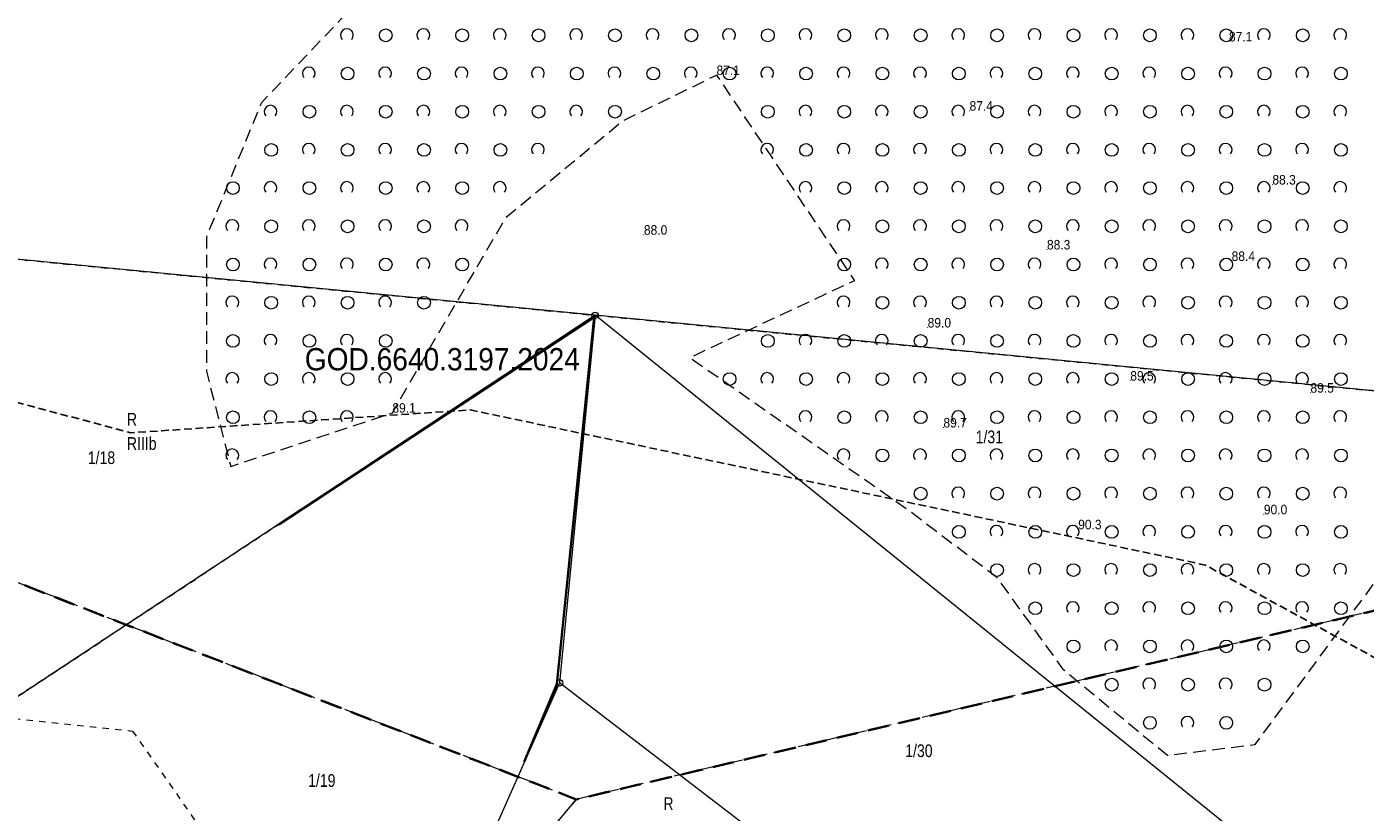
# Model space of a CAD drawing. Header units: metres. Extents: x 6540907 to 6541833, y 5893434 to 5894895.
# Tile 126 of 256: x 6541266 to 6541371, y 5894140 to 5894201. Entities that reach past the tile are written whole.
import ezdxf
from ezdxf.enums import TextEntityAlignment as Align

# ---------------------------------------------------------------- set-up
doc = ezdxf.new("R2010")
doc.units = ezdxf.units.M
doc.header["$MEASUREMENT"] = 0
for name, pattern in [('1.0_0.5', [1.5, 1, -0.5]), ('1.5_1.0', [2.5, 1.5, -1]), ('2', [0.9, 0.6, -0.3]), ('219-500', [0, 0]), ('egkk-500', [2, 1.5, -0.5]), ('egug-500', [1, 0.5, -0.5])]:
    doc.linetypes.add(name, pattern=pattern)
doc.layers.get('0').update_dxf_attribs({"color": 2, "linetype": 'CONTINUOUS', "lineweight": 5})
for name, color, linetype, lineweight in [('202-punkt graniczny', 251, 'CONTINUOUS', 9), ('209-oznaczenie konturu klasyfikacyjnego', 251, 'CONTINUOUS', 9), ('210-oznaczenie konturu użytku gruntowego', 251, 'CONTINUOUS', 9), ('211-numer działki ewidencyjnej', 156, 'CONTINUOUS', 9), ('216-obręb ewidencyjny', 251, 'CONTINUOUS', 9), ('217-kontur klasyfikacyjny', 251, 'CONTINUOUS', 9), ('218-kontur użytku gruntowego', 251, 'CONTINUOUS', 9), ('219-działka ewidencyjna', 152, 'CONTINUOUS', 18), ('ogrodzenie trwałe', 251, 'CONTINUOUS', 9), ('pikieta naturalna', 251, 'CONTINUOUS', 9), ('pikieta naturalna-Atr2', 251, 'CONTINUOUS', 9), ('zadrzewienie  zakrzewienie', 252, 'CONTINUOUS', 15), ('Zakres', 252, 'CONTINUOUS', 15), ('Zakres-Atr18', 252, 'CONTINUOUS', 15)]:
    doc.layers.add(name, color=color, linetype=linetype, lineweight=lineweight)
doc.styles.get("Standard").update_dxf_attribs({"font": 'Arial', "width": 0.75})
doc.linetypes.add('902-500', pattern='A,3.75,0,[1,ksztalty.shx,S=0.5,R=0,X=0,Y=0],3.75', length=7.5)

# ---------------------------------------------------------------- blocks, each defined once
blk = doc.blocks.new('202')
at = {"color": 0, "linetype": 'Continuous', "lineweight": 0}
blk.add_circle((0, 0), 0.25, dxfattribs=at)
blk = doc.blocks.new('PW01')
at = {"linetype": 'Continuous', "lineweight": 13}
h = blk.add_hatch(color=0, dxfattribs=at)
edge = h.paths.add_edge_path()
edge.add_arc((0, 0), 0.045, 0, 360)
blk = doc.blocks.new('OTZK1')
at = {"color": 0, "linetype": 'Continuous'}
blk.add_circle((0, 0), 0.5, dxfattribs=at)
blk = doc.blocks.new('OTZK2')
at = {"color": 0, "linetype": 'Continuous'}
blk.add_arc((0, 0), 0.5, 318.85, 221.162, dxfattribs=at)

msp = doc.modelspace()

# ---------------------------------------------------------------- linework, layer by layer
at = {"layer": '216-obręb ewidencyjny', "linetype": '1.5_1.0', "lineweight": 35, "flags": 128}
for points in [[(6540907.06, 5893988), (6540917.97, 5893998.72), (6540919.14, 5894000.04), (6540986.55, 5894049.99), (6541000.71, 5894071.73), (6541018.98, 5894099.71), (6541073.42, 5894137.05), (6541168.23, 5894186.97), (6541196.88, 5894188.55), (6541244.66, 5894165.71), (6541308.83, 5894140.8), (6541372.49, 5894155.85), (6541415.18, 5894143.39), (6541528.91, 5894053.47), (6541669.76, 5893991.01), (6541682.61, 5893968.09)], [(6541682.61, 5893968.09), (6541669.76, 5893991.01), (6541528.91, 5894053.47), (6541415.18, 5894143.39), (6541372.49, 5894155.85), (6541308.83, 5894140.8), (6541244.66, 5894165.71), (6541196.88, 5894188.55), (6541168.23, 5894186.97), (6541073.42, 5894137.05), (6541018.98, 5894099.71), (6541000.71, 5894071.73), (6540986.55, 5894049.99), (6540919.14, 5894000.04), (6540917.97, 5893998.72), (6540907.06, 5893988)]]:
    msp.add_lwpolyline(points, dxfattribs=at)
at = {"layer": '217-kontur klasyfikacyjny', "linetype": 'egkk-500', "lineweight": 18, "flags": 128}
for points in [[(6541308.83, 5894140.8), (6541244.66, 5894165.71)], [(6541372.49, 5894155.85), (6541308.83, 5894140.8)], [(6541267.47, 5894091.36), (6541308.83, 5894140.8)], [(6541308.83, 5894140.8), (6541267.47, 5894091.36)]]:
    msp.add_lwpolyline(points, dxfattribs=at)
at = {"layer": '218-kontur użytku gruntowego', "linetype": 'egug-500', "lineweight": 18, "flags": 128}
for points in [[(6541310.32, 5894178.82), (6541248.61, 5894184.8)], [(6541248.61, 5894184.8), (6541310.32, 5894178.82)], [(6541262.68, 5894147.36), (6541310.32, 5894178.82)], [(6541310.32, 5894178.82), (6541262.68, 5894147.36)], [(6541310.32, 5894178.82), (6541382.26, 5894171.84)], [(6541382.26, 5894171.84), (6541310.32, 5894178.82)], [(6541262.68, 5894147.36), (6541273.99, 5894146.16)], [(6541273.99, 5894146.16), (6541280.97, 5894136.2)]]:
    msp.add_lwpolyline(points, dxfattribs=at)
at = {"layer": '219-działka ewidencyjna', "linetype": '219-500', "lineweight": 18, "flags": 128}
for points in [[(6541310.32, 5894178.82), (6541248.61, 5894184.8)], [(6541310.32, 5894178.82), (6541256.68, 5894143.4)], [(6541310.32, 5894178.82), (6541307.53, 5894149.95)], [(6541361.42, 5894137.56), (6541310.32, 5894178.82)], [(6541382.26, 5894171.84), (6541310.32, 5894178.82)], [(6541307.53, 5894149.95), (6541296.77, 5894125.69)], [(6541347.74, 5894119.07), (6541307.53, 5894149.95)]]:
    msp.add_lwpolyline(points, dxfattribs=at)
at = {"layer": 'ogrodzenie trwałe', "linetype": '902-500', "lineweight": 35, "flags": 128}
msp.add_lwpolyline([(6541304.75, 5894143.74), (6541307.32, 5894149.86), (6541310.23, 5894178.68), (6541285.48, 5894162.38)], dxfattribs=at)
at = {"layer": 'zadrzewienie  zakrzewienie', "linetype": '1.0_0.5', "lineweight": 18, "flags": 128}
msp.add_lwpolyline([(6541385.04, 5894176.09), (6541397.86, 5894176.57), (6541397.24, 5894167.57), (6541389.94, 5894164.04), (6541387.78, 5894154.3), (6541397.41, 5894148.23), (6541401.22, 5894133.45), (6541404.59, 5894132.73), (6541412.06, 5894164.94), (6541412.25, 5894178.07), (6541406.79, 5894191.01), (6541397.3, 5894199.83), (6541384.17, 5894202.7), (6541314.01, 5894209.7), (6541301.93, 5894208.45), (6541291.87, 5894203.66), (6541284.11, 5894195.51), (6541279.79, 5894184.97), (6541279.79, 5894174.43), (6541281.71, 5894166.95), (6541294.4, 5894171.17), (6541303.31, 5894186.5), (6541312.47, 5894194.09), (6541319.85, 5894197.69), (6541323.72, 5894191.92), (6541330.69, 5894181.54), (6541317.77, 5894175.5), (6541334.81, 5894163.61), (6541341.83, 5894158.27), (6541347.03, 5894151.05), (6541355.26, 5894144.26), (6541362.14, 5894145.11)], close=True, dxfattribs=at)
at = {"layer": 'Zakres', "linetype": '2', "lineweight": 25, "flags": 128}
msp.add_lwpolyline([(6540930.81, 5894139), (6540952.62, 5894104.36), (6541020.61, 5894149.9), (6541060.25, 5894156.89), (6541133.37, 5894078.64), (6541132.66, 5893993.65), (6541235.67, 5894032.2), (6541230.54, 5894073.89), (6541183.33, 5894098.86), (6541196.93, 5894167.6), (6541212.33, 5894173.37), (6541232.27, 5894180.69), (6541273.87, 5894169.59), (6541300.52, 5894171.39), (6541358.25, 5894159.2), (6541525.85, 5894067.41), (6541649.47, 5894053.45), (6541682.61, 5894090.49)], dxfattribs=at)

# ---------------------------------------------------------------- block references
at = {"layer": '202-punkt graniczny', "linetype": 'Continuous', "lineweight": 18}
for p in [(6541310.32, 5894178.82), (6541307.53, 5894149.95)]:
    msp.add_blockref('202', p, dxfattribs=at)
at = {"layer": 'pikieta naturalna', "linetype": 'Continuous', "lineweight": 13}
for p in [(6541360.09, 5894200.33), (6541319.85, 5894197.69), (6541339.72, 5894194.89), (6541363.5, 5894189.09), (6541314.15, 5894185.15), (6541345.8, 5894183.99), (6541360.3, 5894183.09), (6541336.43, 5894177.86), (6541352.34, 5894173.69), (6541366.49, 5894172.74), (6541294.4, 5894171.17), (6541337.67, 5894170.01), (6541362.83, 5894163.19), (6541348.25, 5894162.01)]:
    msp.add_blockref('PW01', p, dxfattribs=at)
at = {"layer": 'zadrzewienie  zakrzewienie', "linetype": 'Continuous', "lineweight": 18}
for name, p in [('OTZK2', (6541290.83, 5894200.82)), ('OTZK1', (6541293.88, 5894200.81)), ('OTZK2', (6541296.83, 5894200.82)), ('OTZK1', (6541299.88, 5894200.81)), ('OTZK2', (6541302.83, 5894200.82)), ('OTZK1', (6541305.88, 5894200.81)), ('OTZK2', (6541308.83, 5894200.82)), ('OTZK1', (6541311.88, 5894200.81)), ('OTZK2', (6541314.83, 5894200.82)), ('OTZK1', (6541317.88, 5894200.81)), ('OTZK2', (6541320.83, 5894200.82)), ('OTZK1', (6541323.88, 5894200.81)), ('OTZK2', (6541326.83, 5894200.82)), ('OTZK1', (6541329.88, 5894200.81)), ('OTZK2', (6541332.83, 5894200.82)), ('OTZK1', (6541335.88, 5894200.81)), ('OTZK2', (6541338.83, 5894200.82)), ('OTZK1', (6541341.88, 5894200.81)), ('OTZK2', (6541344.83, 5894200.82)), ('OTZK1', (6541347.88, 5894200.81)), ('OTZK2', (6541350.83, 5894200.82)), ('OTZK1', (6541353.88, 5894200.81)), ('OTZK2', (6541356.83, 5894200.82)), ('OTZK1', (6541359.88, 5894200.81)), ('OTZK2', (6541362.83, 5894200.82)), ('OTZK1', (6541365.88, 5894200.81)), ('OTZK2', (6541368.83, 5894200.82)), ('OTZK2', (6541287.83, 5894197.82)), ('OTZK1', (6541290.88, 5894197.81)), ('OTZK2', (6541293.83, 5894197.82)), ('OTZK1', (6541296.88, 5894197.81)), ('OTZK2', (6541299.83, 5894197.82)), ('OTZK1', (6541302.88, 5894197.81)), ('OTZK2', (6541305.83, 5894197.82)), ('OTZK1', (6541308.88, 5894197.81)), ('OTZK2', (6541311.83, 5894197.82)), ('OTZK1', (6541314.88, 5894197.81)), ('OTZK2', (6541317.83, 5894197.82)), ('OTZK1', (6541320.88, 5894197.81)), ('OTZK2', (6541323.83, 5894197.82)), ('OTZK1', (6541326.88, 5894197.81)), ('OTZK2', (6541329.83, 5894197.82)), ('OTZK1', (6541332.88, 5894197.81)), ('OTZK2', (6541335.83, 5894197.82)), ('OTZK1', (6541338.88, 5894197.81)), ('OTZK2', (6541341.83, 5894197.82)), ('OTZK1', (6541344.88, 5894197.81)), ('OTZK2', (6541347.83, 5894197.82)), ('OTZK1', (6541350.88, 5894197.81)), ('OTZK2', (6541353.83, 5894197.82)), ('OTZK1', (6541356.88, 5894197.81)), ('OTZK2', (6541359.83, 5894197.82)), ('OTZK1', (6541362.88, 5894197.81)), ('OTZK2', (6541365.83, 5894197.82)), ('OTZK1', (6541368.88, 5894197.81)), ('OTZK2', (6541284.83, 5894194.82)), ('OTZK1', (6541287.88, 5894194.81)), ('OTZK2', (6541290.83, 5894194.82)), ('OTZK1', (6541293.88, 5894194.81)), ('OTZK2', (6541296.83, 5894194.82)), ('OTZK1', (6541299.88, 5894194.81)), ('OTZK2', (6541302.83, 5894194.82)), ('OTZK1', (6541305.88, 5894194.81)), ('OTZK2', (6541308.83, 5894194.82)), ('OTZK1', (6541311.88, 5894194.81)), ('OTZK1', (6541323.88, 5894194.81)), ('OTZK2', (6541326.83, 5894194.82)), ('OTZK1', (6541329.88, 5894194.81)), ('OTZK2', (6541332.83, 5894194.82)), ('OTZK1', (6541335.88, 5894194.81)), ('OTZK2', (6541338.83, 5894194.82)), ('OTZK1', (6541341.88, 5894194.81)), ('OTZK2', (6541344.83, 5894194.82)), ('OTZK1', (6541347.88, 5894194.81)), ('OTZK2', (6541350.83, 5894194.82)), ('OTZK1', (6541353.88, 5894194.81)), ('OTZK2', (6541356.83, 5894194.82)), ('OTZK1', (6541359.88, 5894194.81)), ('OTZK2', (6541362.83, 5894194.82)), ('OTZK1', (6541365.88, 5894194.81)), ('OTZK2', (6541368.83, 5894194.82)), ('OTZK1', (6541284.88, 5894191.81)), ('OTZK2', (6541287.83, 5894191.82)), ('OTZK1', (6541290.88, 5894191.81)), ('OTZK2', (6541293.83, 5894191.82)), ('OTZK1', (6541296.88, 5894191.81)), ('OTZK2', (6541299.83, 5894191.82)), ('OTZK1', (6541302.88, 5894191.81)), ('OTZK2', (6541305.83, 5894191.82)), ('OTZK2', (6541323.83, 5894191.82)), ('OTZK1', (6541326.88, 5894191.81)), ('OTZK2', (6541329.83, 5894191.82)), ('OTZK1', (6541332.88, 5894191.81)), ('OTZK2', (6541335.83, 5894191.82)), ('OTZK1', (6541338.88, 5894191.81)), ('OTZK2', (6541341.83, 5894191.82)), ('OTZK1', (6541344.88, 5894191.81)), ('OTZK2', (6541347.83, 5894191.82)), ('OTZK1', (6541350.88, 5894191.81)), ('OTZK2', (6541353.83, 5894191.82)), ('OTZK1', (6541356.88, 5894191.81)), ('OTZK2', (6541359.83, 5894191.82)), ('OTZK1', (6541362.88, 5894191.81)), ('OTZK2', (6541365.83, 5894191.82)), ('OTZK1', (6541368.88, 5894191.81)), ('OTZK1', (6541281.88, 5894188.81)), ('OTZK2', (6541284.83, 5894188.82)), ('OTZK1', (6541287.88, 5894188.81)), ('OTZK2', (6541290.83, 5894188.82)), ('OTZK1', (6541293.88, 5894188.81)), ('OTZK2', (6541296.83, 5894188.82)), ('OTZK1', (6541299.88, 5894188.81)), ('OTZK2', (6541302.83, 5894188.82)), ('OTZK2', (6541326.83, 5894188.82)), ('OTZK1', (6541329.88, 5894188.81)), ('OTZK2', (6541332.83, 5894188.82)), ('OTZK1', (6541335.88, 5894188.81)), ('OTZK2', (6541338.83, 5894188.82)), ('OTZK1', (6541341.88, 5894188.81)), ('OTZK2', (6541344.83, 5894188.82)), ('OTZK1', (6541347.88, 5894188.81)), ('OTZK2', (6541350.83, 5894188.82)), ('OTZK1', (6541353.88, 5894188.81)), ('OTZK2', (6541356.83, 5894188.82)), ('OTZK1', (6541359.88, 5894188.81)), ('OTZK2', (6541362.83, 5894188.82)), ('OTZK1', (6541365.88, 5894188.81)), ('OTZK2', (6541368.83, 5894188.82)), ('OTZK2', (6541281.83, 5894185.82)), ('OTZK2', (6541287.83, 5894185.82)), ('OTZK2', (6541293.83, 5894185.82)), ('OTZK2', (6541299.83, 5894185.82)), ('OTZK2', (6541329.83, 5894185.82)), ('OTZK2', (6541335.83, 5894185.82)), ('OTZK2', (6541341.83, 5894185.82)), ('OTZK2', (6541347.83, 5894185.82)), ('OTZK2', (6541353.83, 5894185.82)), ('OTZK2', (6541359.83, 5894185.82)), ('OTZK2', (6541365.83, 5894185.82)), ('OTZK1', (6541284.88, 5894185.81)), ('OTZK1', (6541290.88, 5894185.81)), ('OTZK1', (6541296.88, 5894185.81)), ('OTZK1', (6541332.88, 5894185.81)), ('OTZK1', (6541338.88, 5894185.81)), ('OTZK1', (6541344.88, 5894185.81)), ('OTZK1', (6541350.88, 5894185.81)), ('OTZK1', (6541356.88, 5894185.81)), ('OTZK1', (6541362.88, 5894185.81)), ('OTZK1', (6541368.88, 5894185.81)), ('OTZK1', (6541281.88, 5894182.81)), ('OTZK2', (6541284.83, 5894182.82)), ('OTZK1', (6541287.88, 5894182.81)), ('OTZK2', (6541290.83, 5894182.82)), ('OTZK1', (6541293.88, 5894182.81)), ('OTZK2', (6541296.83, 5894182.82)), ('OTZK1', (6541299.88, 5894182.81)), ('OTZK1', (6541329.88, 5894182.81)), ('OTZK2', (6541332.83, 5894182.82)), ('OTZK1', (6541335.88, 5894182.81)), ('OTZK2', (6541338.83, 5894182.82)), ('OTZK1', (6541341.88, 5894182.81)), ('OTZK2', (6541344.83, 5894182.82)), ('OTZK1', (6541347.88, 5894182.81)), ('OTZK2', (6541350.83, 5894182.82)), ('OTZK1', (6541353.88, 5894182.81)), ('OTZK2', (6541356.83, 5894182.82)), ('OTZK1', (6541359.88, 5894182.81)), ('OTZK2', (6541362.83, 5894182.82)), ('OTZK1', (6541365.88, 5894182.81)), ('OTZK2', (6541368.83, 5894182.82)), ('OTZK2', (6541281.83, 5894179.82)), ('OTZK1', (6541284.88, 5894179.81)), ('OTZK2', (6541287.83, 5894179.82)), ('OTZK1', (6541290.88, 5894179.81)), ('OTZK2', (6541293.83, 5894179.82)), ('OTZK1', (6541296.88, 5894179.81)), ('OTZK2', (6541329.83, 5894179.82)), ('OTZK1', (6541332.88, 5894179.81)), ('OTZK2', (6541335.83, 5894179.82)), ('OTZK1', (6541338.88, 5894179.81)), ('OTZK2', (6541341.83, 5894179.82)), ('OTZK1', (6541344.88, 5894179.81)), ('OTZK2', (6541347.83, 5894179.82)), ('OTZK1', (6541350.88, 5894179.81)), ('OTZK2', (6541353.83, 5894179.82)), ('OTZK1', (6541356.88, 5894179.81)), ('OTZK2', (6541359.83, 5894179.82)), ('OTZK1', (6541362.88, 5894179.81)), ('OTZK2', (6541365.83, 5894179.82)), ('OTZK1', (6541368.88, 5894179.81)), ('OTZK1', (6541281.88, 5894176.81)), ('OTZK2', (6541284.83, 5894176.82)), ('OTZK1', (6541287.88, 5894176.81)), ('OTZK2', (6541290.83, 5894176.82)), ('OTZK1', (6541293.88, 5894176.81)), ('OTZK1', (6541323.88, 5894176.81)), ('OTZK2', (6541326.83, 5894176.82)), ('OTZK1', (6541329.88, 5894176.81)), ('OTZK2', (6541332.83, 5894176.82)), ('OTZK1', (6541335.88, 5894176.81)), ('OTZK2', (6541338.83, 5894176.82)), ('OTZK1', (6541341.88, 5894176.81)), ('OTZK2', (6541344.83, 5894176.82)), ('OTZK1', (6541347.88, 5894176.81)), ('OTZK2', (6541350.83, 5894176.82)), ('OTZK1', (6541353.88, 5894176.81)), ('OTZK2', (6541356.83, 5894176.82)), ('OTZK1', (6541359.88, 5894176.81)), ('OTZK2', (6541362.83, 5894176.82)), ('OTZK1', (6541365.88, 5894176.81)), ('OTZK2', (6541368.83, 5894176.82)), ('OTZK2', (6541281.83, 5894173.82)), ('OTZK1', (6541284.88, 5894173.81)), ('OTZK2', (6541287.83, 5894173.82)), ('OTZK1', (6541290.88, 5894173.81)), ('OTZK2', (6541293.83, 5894173.82)), ('OTZK1', (6541320.88, 5894173.81)), ('OTZK2', (6541323.83, 5894173.82)), ('OTZK1', (6541326.88, 5894173.81)), ('OTZK2', (6541329.83, 5894173.82)), ('OTZK1', (6541332.88, 5894173.81)), ('OTZK2', (6541335.83, 5894173.82)), ('OTZK1', (6541338.88, 5894173.81)), ('OTZK2', (6541341.83, 5894173.82)), ('OTZK1', (6541344.88, 5894173.81)), ('OTZK2', (6541347.83, 5894173.82)), ('OTZK1', (6541350.88, 5894173.81)), ('OTZK2', (6541353.83, 5894173.82)), ('OTZK1', (6541356.88, 5894173.81)), ('OTZK2', (6541359.83, 5894173.82)), ('OTZK1', (6541362.88, 5894173.81)), ('OTZK2', (6541365.83, 5894173.82)), ('OTZK1', (6541368.88, 5894173.81)), ('OTZK1', (6541281.88, 5894170.81)), ('OTZK2', (6541284.83, 5894170.82)), ('OTZK1', (6541287.88, 5894170.81)), ('OTZK2', (6541290.83, 5894170.82)), ('OTZK2', (6541326.83, 5894170.82)), ('OTZK1', (6541329.88, 5894170.81)), ('OTZK2', (6541332.83, 5894170.82)), ('OTZK1', (6541335.88, 5894170.81)), ('OTZK2', (6541338.83, 5894170.82)), ('OTZK1', (6541341.88, 5894170.81)), ('OTZK2', (6541344.83, 5894170.82)), ('OTZK1', (6541347.88, 5894170.81)), ('OTZK2', (6541350.83, 5894170.82)), ('OTZK1', (6541353.88, 5894170.81)), ('OTZK2', (6541356.83, 5894170.82)), ('OTZK1', (6541359.88, 5894170.81)), ('OTZK2', (6541362.83, 5894170.82)), ('OTZK1', (6541365.88, 5894170.81)), ('OTZK2', (6541368.83, 5894170.82)), ('OTZK2', (6541281.83, 5894167.82)), ('OTZK2', (6541329.83, 5894167.82)), ('OTZK1', (6541332.88, 5894167.81)), ('OTZK2', (6541335.83, 5894167.82)), ('OTZK1', (6541338.88, 5894167.81)), ('OTZK2', (6541341.83, 5894167.82)), ('OTZK1', (6541344.88, 5894167.81)), ('OTZK2', (6541347.83, 5894167.82)), ('OTZK1', (6541350.88, 5894167.81)), ('OTZK2', (6541353.83, 5894167.82)), ('OTZK1', (6541356.88, 5894167.81)), ('OTZK2', (6541359.83, 5894167.82)), ('OTZK1', (6541362.88, 5894167.81)), ('OTZK2', (6541365.83, 5894167.82)), ('OTZK1', (6541368.88, 5894167.81)), ('OTZK1', (6541335.88, 5894164.81)), ('OTZK2', (6541338.83, 5894164.82)), ('OTZK1', (6541341.88, 5894164.81)), ('OTZK2', (6541344.83, 5894164.82)), ('OTZK1', (6541347.88, 5894164.81)), ('OTZK2', (6541350.83, 5894164.82)), ('OTZK1', (6541353.88, 5894164.81)), ('OTZK2', (6541356.83, 5894164.82)), ('OTZK1', (6541359.88, 5894164.81)), ('OTZK2', (6541362.83, 5894164.82)), ('OTZK1', (6541365.88, 5894164.81)), ('OTZK2', (6541368.83, 5894164.82)), ('OTZK1', (6541338.88, 5894161.81)), ('OTZK2', (6541341.83, 5894161.82)), ('OTZK1', (6541344.88, 5894161.81)), ('OTZK2', (6541347.83, 5894161.82)), ('OTZK1', (6541350.88, 5894161.81)), ('OTZK2', (6541353.83, 5894161.82)), ('OTZK1', (6541356.88, 5894161.81)), ('OTZK2', (6541359.83, 5894161.82)), ('OTZK1', (6541362.88, 5894161.81)), ('OTZK2', (6541365.83, 5894161.82)), ('OTZK1', (6541368.88, 5894161.81)), ('OTZK1', (6541341.88, 5894158.81)), ('OTZK2', (6541344.83, 5894158.82)), ('OTZK1', (6541347.88, 5894158.81)), ('OTZK2', (6541350.83, 5894158.82)), ('OTZK1', (6541353.88, 5894158.81)), ('OTZK2', (6541356.83, 5894158.82)), ('OTZK1', (6541359.88, 5894158.81)), ('OTZK2', (6541362.83, 5894158.82)), ('OTZK1', (6541365.88, 5894158.81)), ('OTZK2', (6541368.83, 5894158.82)), ('OTZK1', (6541344.88, 5894155.81)), ('OTZK2', (6541347.83, 5894155.82)), ('OTZK1', (6541350.88, 5894155.81)), ('OTZK2', (6541353.83, 5894155.82)), ('OTZK1', (6541356.88, 5894155.81)), ('OTZK2', (6541359.83, 5894155.82)), ('OTZK1', (6541362.88, 5894155.81)), ('OTZK2', (6541365.83, 5894155.82)), ('OTZK1', (6541368.88, 5894155.81)), ('OTZK1', (6541347.88, 5894152.81)), ('OTZK2', (6541350.83, 5894152.82)), ('OTZK1', (6541353.88, 5894152.81)), ('OTZK2', (6541356.83, 5894152.82)), ('OTZK1', (6541359.88, 5894152.81)), ('OTZK2', (6541362.83, 5894152.82)), ('OTZK1', (6541365.88, 5894152.81)), ('OTZK1', (6541350.88, 5894149.81)), ('OTZK2', (6541353.83, 5894149.82)), ('OTZK1', (6541356.88, 5894149.81)), ('OTZK2', (6541359.83, 5894149.82)), ('OTZK1', (6541362.88, 5894149.81)), ('OTZK1', (6541353.88, 5894146.81)), ('OTZK2', (6541356.83, 5894146.82)), ('OTZK1', (6541359.88, 5894146.81))]:
    msp.add_blockref(name, p, dxfattribs=at)

# ---------------------------------------------------------------- texts
at = {"layer": '209-oznaczenie konturu klasyfikacyjnego', "linetype": 'Continuous', "lineweight": 18, "width": 0.79}
msp.add_text('RIIIb', height=1, dxfattribs=at).set_placement((6541273.55, 5894169.25), align=Align.TOP_LEFT)
at = {"layer": '210-oznaczenie konturu użytku gruntowego', "linetype": 'Continuous', "lineweight": 18, "width": 0.79}
for p in [(6541273.55, 5894170.15), (6541315.68, 5894139.96)]:
    msp.add_text('R', height=1, dxfattribs=at).set_placement(p)
at = {"layer": '211-numer działki ewidencyjnej', "linetype": 'Continuous', "lineweight": 18, "width": 0.79}
for s, p in [('1/31', (6541340.2, 5894168.77)), ('1/18', (6541270.48, 5894167.14)), ('1/30', (6541334.67, 5894144.12)), ('1/19', (6541287.78, 5894141.78))]:
    msp.add_text(s, height=1, dxfattribs=at).set_placement(p)
at = {"layer": 'pikieta naturalna-Atr2', "width": 0.9}
for s, p in [('87.1', (6541360.09, 5894200.33)), ('87.1', (6541319.85, 5894197.69)), ('87.4', (6541339.72, 5894194.89)), ('88.3', (6541363.5, 5894189.09)), ('88.0', (6541314.15, 5894185.15)), ('88.3', (6541345.8, 5894183.99)), ('88.4', (6541360.3, 5894183.09)), ('89.0', (6541336.43, 5894177.86)), ('89.5', (6541352.34, 5894173.69)), ('89.5', (6541366.49, 5894172.74)), ('89.1', (6541294.4, 5894171.17)), ('89.7', (6541337.67, 5894170.01)), ('90.0', (6541362.83, 5894163.19)), ('90.3', (6541348.25, 5894162.01))]:
    msp.add_text(s, height=0.75, dxfattribs=at).set_placement(p)
at = {"layer": 'Zakres-Atr18', "width": 0.903}
msp.add_text('GOD.6640.3197.2024', height=1.75, dxfattribs=at).set_placement((6541287.52, 5894173.97), align=Align.BOTTOM_LEFT)
msp.add_text('GOD.6640.3197.2024', height=1.75, dxfattribs=at).set_placement((6541287.52, 5894173.97), align=Align.BOTTOM_LEFT)

doc.saveas('drawing.dxf')
